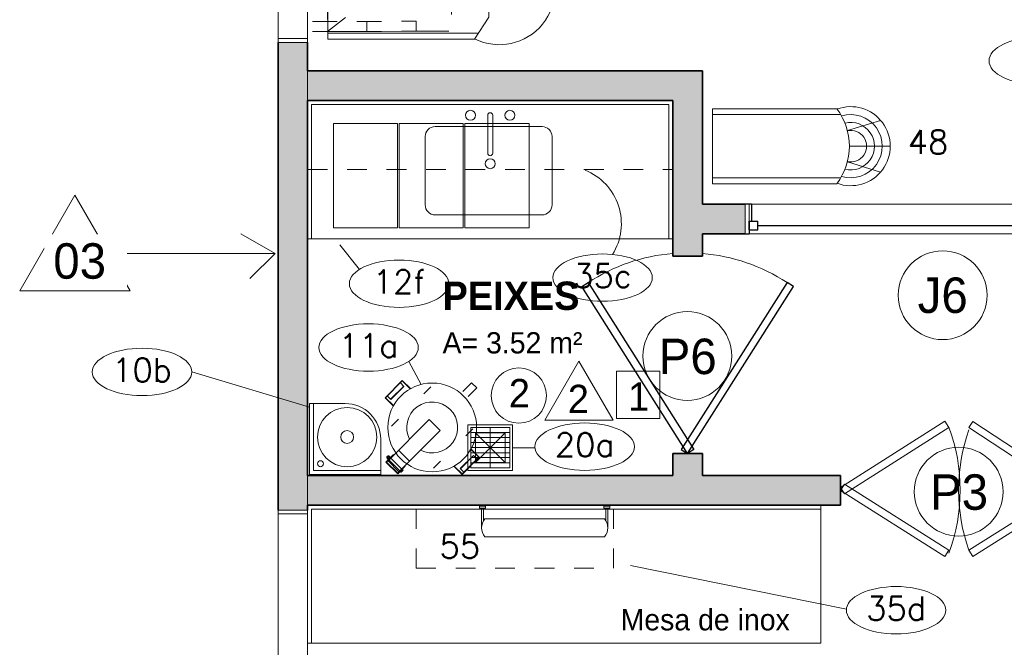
# Model space of a CAD drawing. Header units: metres. Extents: x -33 to 126, y -29 to 31.
# Tile 64 of 75: x -29.82 to -24.83, y -6.86 to -3.68. Entities that reach past the tile are written whole.
import ezdxf

# ---------------------------------------------------------------- set-up
doc = ezdxf.new("R2010")
doc.units = ezdxf.units.M
doc.linetypes.add('IMPORT-HIDDEN2 _9_', pattern=[0.1875, 0.125, -0.0625])
doc.linetypes.add('Projeção', pattern=[0.003969, 0.002381, -0.001587])
for name, color, linetype, lineweight in [('A-AREA-IDEN', 2, 'Continuous', 9), ('A-DETL-THIN', 151, 'Continuous', 18), ('A-DOOR', 31, 'Continuous', 18), ('A-DOOR-IDEN', 31, 'Continuous', 9), ('A-FLOR-OVHD', 1, 'Projeção', 18), ('A-GENM', 13, 'Continuous', 18), ('A-GLAZ', 151, 'Continuous', 18), ('A-GLAZ-IDEN', 152, 'Continuous', 9), ('A-WALL', 113, 'Continuous', 18), ('A-WALL-PATT', 111, 'Continuous', 35), ('C-FRIO', 7, 'Continuous', 18), ('C-LINHA AUXILIAR', 7, 'Continuous', 18), ('C-NEUTRO', 7, 'Continuous', 18), ('C-NUMERO', 7, 'Continuous', 18), ('C-PONTOS-HIDR', 7, 'Continuous', 18), ('C-TAMPO', 7, 'Continuous', 18), ('G-ANNO-TEXT', 7, 'Continuous', 18), ('I-FURN', 30, 'Continuous', 18), ('LAYOUT_dwg _2_', 8, 'Continuous', 18), ('P-SANR-FIXT', 6, 'Continuous', 18)]:
    doc.layers.add(name, color=color, linetype=linetype, lineweight=lineweight)
doc.styles.add('Century Gothic', font='GOTHIC.TTF', dxfattribs={"height": 0.143711})
doc.styles.add('Century Gothic_1', font='GOTHIC.TTF', dxfattribs={"height": 0.179639})
doc.styles.add('Century Gothic_2', font='GOTHIC.TTF', dxfattribs={"height": 0.107783})
doc.styles.add('Century Gothic_B', font='GOTHICB.TTF', dxfattribs={"height": 0.143612})
doc.styles.add('romans_2', font='romans__.ttf', dxfattribs={"height": 0.12})

# ---------------------------------------------------------------- blocks, each defined once
blk = doc.blocks.new('Generic Models 6 - Generic Models 28-252220-2-PLANTA COM LAYOUT')
at = {"layer": 'A-GENM'}
for p, q in [((-27.7162, -4.2214), (-27.5897, -4.2214)), ((-27.5897, -4.2214), (-27.1747, -4.2214)), ((-27.767, -4.6182), (-27.767, -4.2722)), ((-27.1239, -4.2722), (-27.1239, -4.6182)), ((-27.1747, -4.669), (-27.7162, -4.669)), ((-28.3423, -4.7896), (-26.5323, -4.7896))]:
    blk.add_line(p, q, dxfattribs=at)
for centre, start, end in [((-27.7162, -4.2722), 90, 180), ((-27.1747, -4.2722), 0, 90), ((-27.7162, -4.6182), 180, 270), ((-27.1747, -4.6182), 270, 0)]:
    blk.add_arc(centre, 0.0508, start, end, dxfattribs=at)
blk = doc.blocks.new('Casement w Mullions-Number_0002 - _JANELA-2635482-2-PLANTA COM LAYOUT')
at = {"layer": 'A-GLAZ'}
for p, q in [((-1.03095, 0.075), (-1.05, 0.075)), ((-1.05, 0.075), (-1.05, -0.075)), ((-1.03095, -0.075), (-1.03095, 0.075)), ((1.03095, 0.075), (-1.03095, 0.075)), ((-1.03095, 0.075), (-1.03095, -0.075)), ((1.03095, 0.075), (1.03095, -0.075)), ((1.05, 0.075), (1.03095, 0.075)), ((1.03095, -0.075), (1.03095, 0.075)), ((1.05, -0.075), (1.05, 0.075)), ((-1.05, -0.075), (-1.03095, -0.075)), ((-1.03095, -0.075), (1.03095, -0.075)), ((1.03095, -0.075), (1.05, -0.075))]:
    blk.add_line(p, q, dxfattribs=at)
blk = doc.blocks.new('Modelos genéricos 35 - Modelos genéricos 36-2373698-2-PLANTA COM LAYOUT')
at = {"layer": 'A-GENM'}
for p, q in [((-28.3423, -4.7896), (-28.3423, -4.1096)), ((-28.3423, -4.1096), (-26.5323, -4.1096)), ((-26.5323, -4.1096), (-26.5323, -4.7896)), ((-28.3623, -4.7896), (-28.3423, -4.7896)), ((-26.5323, -4.7896), (-26.5123, -4.7896))]:
    blk.add_line(p, q, dxfattribs=at)
blk = doc.blocks.new('Mesa-Retangular - Mesa aço inox 260x70cm 88AL-2376277-2-PLANTA COM LAYOUT')
at = {"layer": 'I-FURN'}
for p, q in [((1.28, 0.35), (-1.3, 0.35)), ((-1.3, 0.35), (-1.3, -0.33))]:
    blk.add_line(p, q, dxfattribs=at)
blk = doc.blocks.new('Modelos genéricos 38 - Modelos genéricos 40-2376390-2-PLANTA COM LAYOUT')
at = {"layer": 'A-GENM'}
for p, q in [((-24.2423, -6.1596), (-21.6623, -6.1596)), ((-24.2423, -6.8396), (-24.2423, -6.1596)), ((-21.6623, -6.1596), (-21.6623, -6.1396)), ((-24.2623, -6.8396), (-24.2423, -6.8396))]:
    blk.add_line(p, q, dxfattribs=at)
blk = doc.blocks.new('Casement w Mullions-Number_0002 - _JANELA 2-2379083-2-PLANTA COM LAYOUT')
at = {"layer": 'A-GLAZ', "lineweight": 25}
for p, q in [((-0.96825, 0.075), (-1, 0.075)), ((-0.96825, 0.075), (-0.96825, -0.01055)), ((0.96825, 0.075), (1, 0.075)), ((0.96825, -0.01055), (0.96825, 0.075)), ((-0.98095, -0.01055), (-0.9365, -0.01055)), ((-0.98095, -0.055), (-0.98095, -0.01055)), ((-0.98095, -0.01055), (-0.96825, -0.01055)), ((-0.98095, -0.01055), (-0.98095, -0.075)), ((-0.9365, -0.055), (-0.9365, -0.01055)), ((-0.9365, -0.03277), (0.9365, -0.03277)), ((0.9365, -0.055), (0.9365, -0.01055)), ((0.98095, -0.01055), (0.9365, -0.01055)), ((0.96825, -0.01055), (0.98095, -0.01055)), ((0.98095, -0.055), (0.98095, -0.01055)), ((0.98095, -0.01055), (0.98095, -0.075)), ((-1, -0.075), (-0.98095, -0.075)), ((-0.98095, -0.055), (-0.9365, -0.055)), ((0.98095, -0.055), (0.9365, -0.055)), ((1, -0.075), (0.98095, -0.075))]:
    blk.add_line(p, q, dxfattribs=at)
at = {"layer": 'A-GLAZ'}
for p, q in [((-1, 0.075), (-0.98095, 0.075)), ((-1, -0.075), (-1, 0.075)), ((-0.98095, 0.075), (-0.98095, -0.075)), ((-0.98095, 0.075), (0.98095, 0.075)), ((-0.98095, -0.075), (-0.98095, 0.075)), ((0.98095, 0.075), (1, 0.075)), ((0.98095, -0.075), (0.98095, 0.075)), ((0.98095, 0.075), (0.98095, -0.075)), ((1, 0.075), (1, -0.075)), ((-0.98095, -0.075), (-1, -0.075)), ((0.98095, -0.075), (-0.98095, -0.075)), ((1, -0.075), (0.98095, -0.075))]:
    blk.add_line(p, q, dxfattribs=at)
blk = doc.blocks.new('M_Sink Kitchen-Single - 760 x 535mm-2443443-2-PLANTA COM LAYOUT')
at = {"layer": 'P-SANR-FIXT', "color": 7}
for p, q in [((0.003, 0.2452), (0.003, 0.0531)), ((0.0284, 0.2452), (0.0284, 0.0531)), ((0.003, 0.188), (-0.2632, 0.188)), ((0.2783, 0.188), (0.0284, 0.188)), ((-0.314, 0.1372), (-0.314, -0.2088)), ((0.3291, -0.2088), (0.3291, 0.1372)), ((-0.2632, -0.2596), (0.2783, -0.2596))]:
    blk.add_line(p, q, dxfattribs=at)
for centre, radius, start, end in [((-0.0843, 0.2452), 0.0254, 360, 180), ((0.0157, 0.2452), 0.0127, 360, 180), ((0.1157, 0.2452), 0.0254, 360, 180), ((-0.0843, 0.2452), 0.0254, 180, 360), ((0.1157, 0.2452), 0.0254, 180, 0), ((-0.2632, 0.1372), 0.0508, 90, 180), ((0.2783, 0.1372), 0.0508, 360, 90), ((0.0157, 0.0531), 0.0127, 180, 0), ((0.0157, 0), 0.0254, 360, 180), ((0.0157, 0), 0.0254, 180, 0), ((-0.2632, -0.2088), 0.0508, 180, 270), ((0.2783, -0.2088), 0.0508, 270, 0)]:
    blk.add_arc(centre, radius, start, end, dxfattribs=at)
blk = doc.blocks.new('M_Bifold-2 Panel - 0915 x 2134mm-2540480-2-PLANTA COM LAYOUT')
at = {"layer": 'A-DOOR', "color": 7}
for p, q in [((-0.6, 0), (-0.0712, 0.3357)), ((-0.0508, 0.3036), (-0.5796, -0.0322)), ((-0.0712, 0.3357), (-0.0508, 0.3036)), ((-0.5796, 0.031), (-0.6, 0)), ((-0.0508, -0.3178), (-0.5796, 0.031)), ((0.0509, -0.3179), (0.5796, 0.0179)), ((0.5796, 0.0179), (0.6001, -0.0143)), ((-0.6, 0), (-0.0713, -0.3488)), ((-0.5796, -0.0322), (-0.6, 0)), ((0.6001, -0.0143), (0.0713, -0.3501)), ((-0.0713, -0.3488), (-0.0508, -0.3178)), ((0.0713, -0.3501), (0.0509, -0.3179))]:
    blk.add_line(p, q, dxfattribs=at)
at = {"layer": 'A-DOOR'}
for p, q in [((0.0712, 0.3357), (0.0508, 0.3036)), ((0.0508, 0.3036), (0.5796, -0.0322)), ((0.6, 0), (0.0712, 0.3357)), ((0.5796, -0.0322), (0.6, 0))]:
    blk.add_line(p, q, dxfattribs=at)
at = {"layer": 'A-DOOR', "color": 7}
for centre, radius, start, end in [((-0.9165, -0.0014), 0.9179, 340.5921, 19.4079), ((0.9165, -0.0014), 0.9227, 159.7596, 200.2404)]:
    blk.add_arc(centre, radius, start, end, dxfattribs=at)
blk = doc.blocks.new('M_Bifold-2 Panel - Cópia - 0915 x 2134mm-2556631-2-PLANTA COM LAYOUT')
at = {"layer": 'A-DOOR', "lineweight": 25}
for p, q in [((-0.3448, 0.5365), (-0.3652, 0.5043)), ((-0.3652, 0.5043), (0.4796, -0.0321)), ((0.5, 0), (-0.3448, 0.5365)), ((-0.3652, -0.5043), (0.4796, 0.0322)), ((0.5, 0), (-0.3448, -0.5364)), ((0.4796, 0.0322), (0.5, 0)), ((0.4796, -0.0321), (0.5, 0)), ((-0.3448, -0.5364), (-0.3652, -0.5043))]:
    blk.add_line(p, q, dxfattribs=at)
at = {"layer": 'A-DOOR', "color": 7}
for start, end in [(146.7345, 175.3179), (184.687, 213.2655)]:
    blk.add_arc((0.4035, 0), 0.9194, start, end, dxfattribs=at)
blk = doc.blocks.new('LAYOUT_dwg_A$C0AD3499A-2545312-2-PLANTA COM LAYOUT')
at = {"layer": 'C-NEUTRO'}
for p, q in [((0, 0.3603), (0.6495, 0.3603)), ((0.6829, 0.2798), (0.8513, 0.3312)), ((0.6931, 0.2003), (0.9, 0.2003)), ((0.6829, 0.1207), (0.8513, 0.0693)), ((0.6495, 0.0403), (0, 0.0403))]:
    blk.add_line(p, q, dxfattribs=at)
at = {"layer": 'C-NEUTRO', "flags": 128}
blk.add_lwpolyline([(0.6295, 0.0103), (0, 0.0103), (0, 0.3903), (0.6362, 0.3903)], dxfattribs=at)
at = {"layer": 'C-NEUTRO'}
for centre, radius, start, end in [((0.6997, 0.2003), 0.2003, 249.8276, 110.1724), ((0.3777, 0.2003), 0.3155, 322.9681, 37.0319), ((0.6997, 0.2003), 0.1603, 253.1868, 106.8132), ((0.6997, 0.2003), 0.1203, 256.0811, 103.9189), ((0.6997, 0.2003), 0.0803, 258.1588, 101.8412)]:
    blk.add_arc(centre, radius, start, end, dxfattribs=at)
blk = doc.blocks.new('LAYOUT_dwg_A$C614D37D9-2545313-2-PLANTA COM LAYOUT')
at = {"layer": 'C-TAMPO', "flags": 128}
for points in [[(-0.19, -0.37), (-0.01, -0.37), (-0.01, -0.01), (-0.37, -0.01), (-0.37, -0.19)], [(-0.03, -0.37), (-0.03, -0.03), (-0.37, -0.03)]]:
    blk.add_lwpolyline(points, dxfattribs=at)
at = {"layer": 'C-TAMPO'}
for centre, radius in [((-0.2, -0.2), 0.15), ((-0.065, -0.065), 0.015), ((-0.2, -0.2), 0.0325)]:
    blk.add_circle(centre, radius, dxfattribs=at)
blk.add_arc((-0.19, -0.19), 0.18, 180, 270, dxfattribs=at)
blk = doc.blocks.new('LAYOUT_dwg_A$C46D35CF6-2545314-2-PLANTA COM LAYOUT')
at = {"xscale": 100, "yscale": 100, "zscale": 100, "rotation": 270}
blk.add_blockref('LAYOUT_dwg_A$C614D37D9-2545313-2-PLANTA COM LAYOUT', (37, -1), dxfattribs=at)
blk = doc.blocks.new('LAYOUT_dwg_carro detritos c_pedal-2545332-2-PLANTA COM LAYOUT')
at = {"layer": 'C-NEUTRO'}
for p, q in [((214.818, 105.9188), (214.8159, 105.9209)), ((214.8184, 105.9191), (214.8166, 105.9209)), ((214.4578, 105.8338), (214.5243, 105.9002)), ((214.6603, 105.8963), (214.625, 105.861)), ((214.8131, 105.9138), (214.8109, 105.916)), ((214.8131, 105.9125), (214.8163, 105.9093)), ((214.8177, 105.9079), (214.8209, 105.9047)), ((214.8194, 105.9187), (214.8226, 105.9155)), ((214.8775, 105.8454), (214.8224, 105.9005)), ((214.824, 105.9141), (214.8271, 105.911)), ((214.8865, 105.8543), (214.8313, 105.9095)), ((214.8377, 105.8055), (214.7825, 105.8607)), ((214.881, 105.8446), (214.8849, 105.8407)), ((214.8935, 105.8479), (214.884, 105.8384)), ((214.8873, 105.8508), (214.8911, 105.847)), ((214.4612, 105.6972), (214.4965, 105.7325)), ((214.8733, 105.6833), (214.838, 105.648)), ((214.8108, 105.4808), (214.8773, 105.5472)), ((214.6742, 105.4842), (214.7095, 105.5195))]:
    blk.add_line(p, q, dxfattribs=at)
at = {"layer": 'C-NEUTRO', "flags": 128}
for points in [[(214.4703, 105.8002), (214.4292, 105.8413), (214.5162, 105.9283), (214.5573, 105.8872)], [(214.4711, 105.8015), (214.4314, 105.8413), (214.5162, 105.9261), (214.556, 105.8864)], [(214.8046, 105.887), (214.8426, 105.9249), (214.9019, 105.8655), (214.864, 105.8276)], [(214.8063, 105.8859), (214.8426, 105.9221), (214.8991, 105.8655), (214.8629, 105.8293)], [(214.8249, 105.9165), (214.8249, 105.9176), (214.8214, 105.9211), (214.8203, 105.9211), (214.8108, 105.9116), (214.8108, 105.9104), (214.8143, 105.907), (214.8154, 105.907), (214.8249, 105.9165), (214.826, 105.9165), (214.8295, 105.913), (214.8295, 105.9119)], [(214.8127, 105.9135), (214.8109, 105.9152), (214.8166, 105.9209), (214.8159, 105.9209), (214.8109, 105.916), (214.8109, 105.9152)], [(214.4408, 105.8507), (214.4588, 105.8327), (214.5253, 105.8992), (214.5073, 105.9172)], [(214.8154, 105.907), (214.8154, 105.9058), (214.8189, 105.9024), (214.82, 105.9024)], [(214.8788, 105.8424), (214.8828, 105.8384), (214.884, 105.8384), (214.8935, 105.8479), (214.8935, 105.849), (214.8894, 105.853)], [(214.7772, 105.4933), (214.8183, 105.4522), (214.9053, 105.5392), (214.8642, 105.5803)], [(214.7785, 105.4941), (214.8183, 105.4543), (214.9032, 105.5392), (214.8634, 105.579)], [(214.4853, 105.5337), (214.4411, 105.4896), (214.4666, 105.4641), (214.5108, 105.5083)], [(214.8278, 105.4638), (214.8097, 105.4818), (214.8762, 105.5483), (214.8942, 105.5303)]]:
    blk.add_lwpolyline(points, dxfattribs=at)
blk.add_lwpolyline([(214.6269, 105.7051), (214.6821, 105.6499), (214.8912, 105.859), (214.836, 105.9142)], close=True, dxfattribs=at)
at = {"layer": 'C-NEUTRO'}
blk.add_circle((214.6673, 105.6902), 0.225, dxfattribs=at)
for centre, radius, start, end in [((214.8209, 105.9193), 0.00169, 69.0539, 200.9461), ((214.8125, 105.9109), 0.00169, 69.0539, 200.9461), ((214.8228, 105.909), 0.0103, 109.5183, 160.4817), ((214.8147, 105.9087), 0.00169, 249.0539, 20.9461), ((214.8171, 105.9063), 0.00169, 69.0539, 200.9461), ((214.8129, 105.919), 0.0103, 289.5183, 340.4817), ((214.8274, 105.9044), 0.0103, 109.5183, 160.4817), ((214.8193, 105.9041), 0.00169, 249.0539, 20.9461), ((214.8175, 105.9144), 0.0103, 289.5183, 340.4817), ((214.8232, 105.9171), 0.00169, 249.0539, 20.9461), ((214.8255, 105.9147), 0.00169, 69.0539, 200.9461), ((214.8278, 105.9125), 0.00169, 249.0539, 20.9461), ((214.8833, 105.8401), 0.00169, 249.0539, 20.9461), ((214.8815, 105.8504), 0.0103, 289.5183, 340.4817), ((214.8917, 105.8485), 0.00169, 249.0539, 20.9461), ((214.6673, 105.6902), 0.129, 62.5973, 27.4027)]:
    blk.add_arc(centre, radius, start, end, dxfattribs=at)
blk = doc.blocks.new('LAYOUT_dwg_A$C531E76A2-2545333-2-PLANTA COM LAYOUT')
at = {"extrusion": (0, 0, -1), "zscale": -1, "rotation": 89.99969290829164}
blk.add_blockref('LAYOUT_dwg_carro detritos c_pedal-2545332-2-PLANTA COM LAYOUT', (105.4511, -214.4298), dxfattribs=at)
blk = doc.blocks.new('LAYOUT_dwg_A$C774E4A0A-2545334-2-PLANTA COM LAYOUT')
at = {"layer": 'C-FRIO', "linetype": 'IMPORT-HIDDEN2 _9_'}
for p, q in [((0, 0), (0.0483, 0.0131)), ((0.1581, -0.5796), (0.0002, -0.0009)), ((0.6554, -0.578), (0.0267, -0.0973)), ((0.4959, -0.1767), (0.5441, -0.1637)), ((0.1279, -0.277), (0.0796, -0.2902))]:
    blk.add_line(p, q, dxfattribs=at)
at = {"layer": 'C-FRIO', "linetype": 'IMPORT-HIDDEN2 _9_', "flags": 128}
for points in [[(0.4658, 0.1259), (0.6094, -0.405), (0.5611, -0.4181), (0.4176, 0.1129), (0.4658, 0.1259)], [(0.4896, 0.0297), (0.6554, -0.578), (0.1925, -0.705), (0.0267, -0.0973), (0.4917, 0.0303)], [(0.1458, -0.5313), (0.194, -0.5181), (0.0485, 0.0123)]]:
    blk.add_lwpolyline(points, dxfattribs=at)
blk = doc.blocks.new('LAYOUT_dwg_RALOSIF-2545284-2-PLANTA COM LAYOUT')
at = {"layer": 'C-PONTOS-HIDR'}
blk.add_line((0.1071, -0.1078), (-0.1079, 0.1072), dxfattribs=at)
at = {"layer": 'C-PONTOS-HIDR', "flags": 128}
blk.add_lwpolyline([(-0.1079, -0.1078), (0.1071, -0.1078), (0.1071, 0.1072), (-0.1079, 0.1072), (-0.1079, -0.1078), (0.1071, 0.1072)], dxfattribs=at)
blk = doc.blocks.new('LAYOUT_dwg_A$C28444022-2545285-2-PLANTA COM LAYOUT')
at = {"layer": 'C-LINHA AUXILIAR'}
for p, q in [((0.7305, 0.099), (0.7305, -0.1)), ((0.7565, 0.099), (0.7565, -0.1)), ((0.7815, 0.099), (0.7815, -0.1)), ((0.8075, 0.099), (0.8075, -0.1)), ((0.8325, 0.099), (0.8325, -0.1)), ((0.8585, 0.099), (0.8585, -0.1)), ((0.8835, 0.099), (0.8835, -0.1)), ((0.7055, 0), (0.9085, 0))]:
    blk.add_line(p, q, dxfattribs=at)
at = {"layer": 'C-LINHA AUXILIAR', "flags": 128}
blk.add_lwpolyline([(0.7055, -0.1), (0.7055, 0.099), (0.9085, 0.099), (0.9085, -0.1)], close=True, dxfattribs=at)
at = {"layer": 'C-PONTOS-HIDR', "flags": 128}
blk.add_lwpolyline([(0.9233, 0.1135), (0.6907, 0.1135), (0.6907, -0.1135), (0.9233, -0.1135)], close=True, dxfattribs=at)
at = {"xscale": 0.6975446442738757, "yscale": 0.6975446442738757, "zscale": 0.6975446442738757, "rotation": 180}
blk.add_blockref('LAYOUT_dwg_RALOSIF-2545284-2-PLANTA COM LAYOUT', (0.8067, -0.0002), dxfattribs=at)
blk = doc.blocks.new('LAYOUT_dwg_Elipse-1-2545353-2-PLANTA COM LAYOUT')
at = {"layer": 'C-NUMERO'}
blk.add_ellipse((-0.1387, -0.0003), major_axis=(0.21, 0), ratio=0.47619, dxfattribs=at)
blk = doc.blocks.new('LAYOUT_dwg_A$C48A26CE0-2545329-2-PLANTA COM LAYOUT')
at = {"layer": 'C-NEUTRO'}
for p, q in [((0.01, -0.01), (0.11, -0.01)), ((0.01, -0.02), (0.0746, -0.02)), ((0.065, -0.6328), (0.065, -0.0272)), ((0.155, -0.0272), (0.155, -0.6328)), ((0.01, -0.64), (0.0746, -0.64)), ((0.01, -0.65), (0.11, -0.65))]:
    blk.add_line(p, q, dxfattribs=at)
at = {"layer": 'C-NEUTRO', "flags": 128}
for points in [[(0, -0.03), (0.01, -0.03), (0.01, 0), (0, 0)], [(0, -0.66), (0.01, -0.66), (0.01, -0.63), (0, -0.63)]]:
    blk.add_lwpolyline(points, close=True, dxfattribs=at)
at = {"layer": 'C-NEUTRO'}
for centre, start, end in [((0.11, -0.0776), 48.2558, 131.7442), ((0.11, -0.5824), 228.2558, 311.7442)]:
    blk.add_arc(centre, 0.0676, start, end, dxfattribs=at)
blk = doc.blocks.new('LAYOUT_dwg_A$C04923DCD-2545356-2-PLANTA COM LAYOUT')
at = {"layer": 'C-NEUTRO'}
for p, q in [((0, 0.4738), (0.759, 0.4738)), ((0.759, 0.03), (0, 0.03))]:
    blk.add_line(p, q, dxfattribs=at)
at = {"layer": 'C-NEUTRO', "flags": 128}
blk.add_lwpolyline([(0.7425, 0.5038), (0.8154, 0.3923), (0.8154, 0.1115), (0.7425, 0), (0, 0), (0, 0.5038), (0.7488, 0.5038)], dxfattribs=at)
at = {"layer": 'C-NEUTRO'}
blk.add_arc((0.8699, 0.2519), 0.2801, 243.1793, 116.8207, dxfattribs=at)
blk = doc.blocks.new('LAYOUT_dwg _2_-2545261-2-PLANTA COM LAYOUT')
at = {"layer": 'C-NEUTRO', "flags": 128}
for points in [[(1588.516, 861.6229), (1588.191, 861.6229), (1588.191, 861.0929), (1588.516, 861.0929), (1588.516, 861.6229)], [(1588.8491, 861.6229), (1588.5241, 861.6229), (1588.5241, 861.0929), (1588.8491, 861.0929), (1588.8491, 861.6229)], [(1589.1822, 861.6229), (1588.8572, 861.6229), (1588.8572, 861.0929), (1589.1822, 861.0929), (1589.1822, 861.6229)]]:
    blk.add_lwpolyline(points, dxfattribs=at)
at = {"layer": 'C-NUMERO'}
for p, q in [((1588.323, 860.8829), (1588.2241, 861.007)), ((1588.5733, 860.4169), (1588.6363, 860.3004)), ((1587.4732, 860.3634), (1588.0704, 860.1844)), ((1589.0989, 859.9796), (1589.2123, 859.9796)), ((1590.7904, 859.1611), (1589.696, 859.3833))]:
    blk.add_line(p, q, dxfattribs=at)
blk.add_arc((1589.3569, 861.1143), 0.2931, 327.9554, 68.0664, dxfattribs=at)
for name, p, rotation in [('LAYOUT_dwg_A$C774E4A0A-2545334-2-PLANTA COM LAYOUT', (1588.0595, 862.0881), 74.87476887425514), ('LAYOUT_dwg_A$C531E76A2-2545333-2-PLANTA COM LAYOUT', (1588.9287, 860.3208), 180.1426293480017), ('LAYOUT_dwg_A$C28444022-2545285-2-PLANTA COM LAYOUT', (1588.9854, 859.1726), 89.99999999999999), ('LAYOUT_dwg_A$C48A26CE0-2545329-2-PLANTA COM LAYOUT', (1589.5915, 859.6833), 270)]:
    blk.add_blockref(name, p, dxfattribs=dict(rotation=rotation))
for name, p in [('LAYOUT_dwg_A$C04923DCD-2545356-2-PLANTA COM LAYOUT', (1588.1628, 862.0496)), ('LAYOUT_dwg_A$C0AD3499A-2545312-2-PLANTA COM LAYOUT', (1590.1122, 861.307))]:
    blk.add_blockref(name, p)
at = {"xscale": 1.199999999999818, "yscale": 1.199999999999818, "zscale": 1.199999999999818}
for p in [(1591.9315, 861.9402), (1588.6902, 860.8108), (1589.7211, 860.8416), (1588.5354, 860.4875), (1587.3876, 860.3638), (1589.6304, 859.985), (1591.2086, 859.1564)]:
    blk.add_blockref('LAYOUT_dwg_Elipse-1-2545353-2-PLANTA COM LAYOUT', p, dxfattribs=at)
at = {"extrusion": (0, 0, -1), "xscale": 0.01000000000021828, "yscale": 0.01000000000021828, "zscale": -0.01000000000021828}
blk.add_blockref('LAYOUT_dwg_A$C46D35CF6-2545314-2-PLANTA COM LAYOUT', (-1588.4304, 859.8433), dxfattribs=at)
at = {"layer": 'C-NUMERO', "char_height": 0.12, "line_spacing_factor": 0.964689, "style": 'romans_2'}
for s, insert, width, attachment_point in [('48', (1591.2036, 861.5885), 0.272727, 2), ('12f', (1588.524, 860.88), 0.35598, 2), ('35c', (1589.5549, 860.9108), 0.396171, 2), ('11a', (1588.3692, 860.5568), 0.403348, 2), ('10b', (1587.2214, 860.433), 0.403348, 2), ('20a', (1589.4643, 860.0542), 0.403348, 2), ('55', (1588.7289, 859.5403), 0.272727, 1), ('35d', (1591.0424, 859.2256), 0.403348, 2)]:
    blk.add_mtext(s, dxfattribs=dict(at, insert=insert, width=width, attachment_point=attachment_point))
blk = doc.blocks.new('M_Identificador da porta - M_Identificador da porta-1233-2-PLANTA COM LAYOUT')
at = {"layer": 'A-DOOR-IDEN'}
blk.add_circle((-0.000017, -0.000091), 0.003, dxfattribs=at)
blk = doc.blocks.new('M_Identificador da janela - M_Identificador da janela-3796-2-PLANTA COM LAYOUT')
at = {"layer": 'A-GLAZ-IDEN'}
blk.add_circle((0, 0), 0.003, dxfattribs=at)

msp = doc.modelspace()

# ---------------------------------------------------------------- hatches: boundary and pattern name
at = {"layer": 'A-WALL-PATT'}
h = msp.add_hatch(color=250, dxfattribs=at)
h.paths.add_polyline_path([(-28.5123, -8.3646), (-28.3623, -8.3646), (-28.3623, -8.2646), (-28.5123, -8.2646)], flags=0)
h.paths.add_polyline_path([(-28.5123, -6.1646), (-28.3623, -6.1646), (-28.3623, -3.7946), (-28.5123, -3.7946)], flags=0)
for points in [[(-28.3623, -4.0896), (-28.2818, -4.0896), (-28.2818, -3.9396), (-28.3623, -3.9396)], [(-27.6793, -4.0896), (-26.5123, -4.0896), (-26.5123, -3.9396), (-28.2818, -3.9396), (-28.2818, -4.0896), (-27.767, -4.0896)], [(-28.3423, -6.1396), (-28.2818, -6.1396), (-28.2818, -5.9896), (-28.3623, -5.9896), (-28.3623, -6.1396)]]:
    msp.add_hatch(color=250, dxfattribs=at).paths.add_polyline_path(points, flags=0)
at = {"layer": 'A-WALL-PATT', "lineweight": 18}
h = msp.add_hatch(color=7, dxfattribs=at)
h.paths.add_polyline_path([(-26.5123, -5.9896), (-26.3623, -5.9896), (-26.3623, -5.8771), (-26.5123, -5.8771), (-26.5123, -5.9575)], flags=0)
h.paths.add_polyline_path([(-26.5123, -4.8771), (-26.3623, -4.8771), (-26.3623, -3.9396), (-26.5123, -3.9396), (-26.5123, -4.7896)], flags=0)
h = msp.add_hatch(color=7, dxfattribs=at)
h.paths.add_polyline_path([(-23.3098, -4.7646), (-23.3023, -4.7646), (-23.3023, -4.6146), (-24.1448, -4.6146), (-24.1448, -4.7646), (-23.3773, -4.7646)], flags=0)
h.paths.add_polyline_path([(-26.3623, -4.7646), (-26.1448, -4.7646), (-26.1448, -4.6146), (-26.3623, -4.6146), (-26.3623, -4.669)], flags=0)
at = {"layer": 'A-WALL-PATT'}
h = msp.add_hatch(color=250, dxfattribs=at)
h.paths.add_polyline_path([(-20.7173, -6.1396), (-20.6448, -6.1396), (-20.6448, -5.9896), (-21.8123, -5.9896), (-21.8123, -6.1396), (-20.8673, -6.1396)], flags=0)
h.paths.add_polyline_path([(-19.2273, -6.1396), (-19.2273, -5.9896), (-19.4448, -5.9896), (-19.4448, -6.1396)], flags=0)
h.paths.add_polyline_path([(-24.2423, -6.1396), (-24.1623, -6.1396), (-24.1623, -5.9896), (-24.4623, -5.9896), (-24.4623, -6.1396), (-24.2623, -6.1396)], flags=0)
h.paths.add_polyline_path([(-28.2818, -6.1396), (-25.6623, -6.1396), (-25.6623, -5.9896), (-28.2818, -5.9896)], flags=0)
h.paths.add_polyline_path([(-23.149, -6.1396), (-22.5123, -6.1396), (-22.5123, -5.9896), (-23.4623, -5.9896), (-23.4623, -6.1396), (-23.1507, -6.1396)], flags=0)

# ---------------------------------------------------------------- linework, layer by layer
at = {"layer": 'A-DETL-THIN'}
for p, q in [((-29.5415, -4.5686), (-29.8215, -5.0536)), ((-29.5415, -4.5686), (-29.2615, -5.0536)), ((-28.5273, -4.8646), (-28.7005, -4.7646)), ((-29.3706, -4.8646), (-28.5273, -4.8646)), ((-28.5273, -4.8646), (-28.6546, -4.9919)), ((-29.2615, -5.0536), (-29.8215, -5.0536)), ((-26.9876, -5.4092), (-27.1608, -5.7092)), ((-26.9876, -5.4092), (-26.8144, -5.7092)), ((-26.7974, -5.4601), (-26.5774, -5.4601)), ((-26.7974, -5.7001), (-26.7974, -5.4601)), ((-26.5774, -5.4601), (-26.5774, -5.7001)), ((-26.8144, -5.7092), (-27.1608, -5.7092)), ((-26.5774, -5.7001), (-26.7974, -5.7001))]:
    msp.add_line(p, q, dxfattribs=at)
msp.add_circle((-27.2923, -5.5843), 0.14, dxfattribs=at)
at = {"layer": 'A-FLOR-OVHD'}
for p, q in [((-28.3623, -4.4396), (-26.5123, -4.4396)), ((-27.8123, -6.1596), (-27.8123, -6.4596)), ((-26.8123, -6.4596), (-26.8123, -6.1396)), ((-27.8123, -6.4596), (-26.8123, -6.4596))]:
    msp.add_line(p, q, dxfattribs=at)
at = {"layer": 'A-WALL', "lineweight": 35}
for p, q in [((-28.5123, -3.7946), (-28.5123, -6.1646)), ((-28.3623, -3.7946), (-28.3623, -3.9396)), ((-26.3623, -3.9396), (-28.3623, -3.9396)), ((-26.3623, -4.6146), (-26.3623, -3.9396)), ((-28.3623, -4.0896), (-28.3623, -5.9896)), ((-26.5123, -4.0896), (-28.3623, -4.0896)), ((-26.5123, -4.0896), (-26.5123, -4.8771)), ((-26.1448, -4.6146), (-26.3623, -4.6146)), ((-26.3623, -4.8771), (-26.3623, -4.7646)), ((-26.3623, -4.7646), (-26.1448, -4.7646)), ((-26.5123, -4.8771), (-26.3623, -4.8771)), ((-26.5123, -5.8771), (-26.5123, -5.9896)), ((-26.3623, -5.8771), (-26.5123, -5.8771)), ((-26.3623, -5.9896), (-26.3623, -5.8771)), ((-26.5123, -5.9896), (-28.3623, -5.9896)), ((-25.6623, -5.9896), (-26.3623, -5.9896)), ((-25.6623, -6.1396), (-25.6623, -5.9896)), ((-28.3623, -6.1396), (-28.3623, -6.1646)), ((-25.6623, -6.1396), (-28.3623, -6.1396))]:
    msp.add_line(p, q, dxfattribs=at)
at = {"layer": 'A-WALL'}
for p, q in [((-28.3623, -4.0896), (-28.3623, -3.9396)), ((-28.3623, -6.1396), (-28.3623, -5.9896))]:
    msp.add_line(p, q, dxfattribs=at)

# ---------------------------------------------------------------- block references
at = {"layer": 'A-DOOR', "color": 7}
for name, p, rotation in [('M_Bifold-2 Panel - Cópia - 0915 x 2134mm-2556631-2-PLANTA COM LAYOUT', (-26.4373, -5.3771), 270.0000000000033), ('M_Bifold-2 Panel - 0915 x 2134mm-2540480-2-PLANTA COM LAYOUT', (-25.0623, -6.0646), 180)]:
    msp.add_blockref(name, p, dxfattribs=dict(at, rotation=rotation))
at = {"layer": 'A-DOOR-IDEN', "xscale": 74.99999999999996, "yscale": 74.99999999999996, "zscale": 74.99999999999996}
for p in [(-26.4373, -5.3771), (-25.0623, -6.0646)]:
    msp.add_blockref('M_Identificador da porta - M_Identificador da porta-1233-2-PLANTA COM LAYOUT', p, dxfattribs=at)
at = {"layer": 'A-GENM'}
for name, p in [('Modelos genéricos 35 - Modelos genéricos 36-2373698-2-PLANTA COM LAYOUT', (0, 0)), ('Generic Models 6 - Generic Models 28-252220-2-PLANTA COM LAYOUT', (0, 0)), ('Modelos genéricos 38 - Modelos genéricos 40-2376390-2-PLANTA COM LAYOUT', (-4.1, 0))]:
    msp.add_blockref(name, p, dxfattribs=at)
at = {"layer": 'A-GLAZ', "rotation": 270.0000000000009}
for p in [(-28.4373, -2.7446), (-28.4373, -7.2146)]:
    msp.add_blockref('Casement w Mullions-Number_0002 - _JANELA-2635482-2-PLANTA COM LAYOUT', p, dxfattribs=at)
at = {"layer": 'A-GLAZ'}
msp.add_blockref('Casement w Mullions-Number_0002 - _JANELA 2-2379083-2-PLANTA COM LAYOUT', (-25.1448, -4.6896), dxfattribs=at)
at = {"layer": 'A-GLAZ-IDEN', "xscale": 74.99999999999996, "yscale": 74.99999999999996, "zscale": 74.99999999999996}
msp.add_blockref('M_Identificador da janela - M_Identificador da janela-3796-2-PLANTA COM LAYOUT', (-25.1448, -5.0756), dxfattribs=at)
at = {"layer": 'I-FURN', "rotation": 180}
msp.add_blockref('Mesa-Retangular - Mesa aço inox 260x70cm 88AL-2376277-2-PLANTA COM LAYOUT', (-27.0623, -6.4896), dxfattribs=at)
at = {"layer": 'LAYOUT_dwg _2_', "color": 7}
msp.add_blockref('LAYOUT_dwg _2_-2545261-2-PLANTA COM LAYOUT', (-1616.4227, -865.8279), dxfattribs=at)
at = {"layer": 'P-SANR-FIXT', "color": 7}
msp.add_blockref('M_Sink Kitchen-Single - 760 x 535mm-2443443-2-PLANTA COM LAYOUT', (-27.453, -4.4094), dxfattribs=at)

# ---------------------------------------------------------------- texts
at = {"layer": 'A-AREA-IDEN', "attachment_point": 1}
for s, insert, char_height, width, line_spacing_factor, style in [('PEIXES', (-27.6789, -5.0066), 0.14361, 0.7344, 0.984796, 'Century Gothic_B'), ('A= 3.52 m²', (-27.6789, -5.2631), 0.10778, 0.9045, 0.984117, 'Century Gothic_2')]:
    msp.add_mtext(s, dxfattribs=dict(at, insert=insert, char_height=char_height, width=width, line_spacing_factor=line_spacing_factor, style=style))
at = {"layer": 'A-DOOR-IDEN', "char_height": 0.17964, "width": 0.33975, "attachment_point": 2, "line_spacing_factor": 0.984117, "style": 'Century Gothic_1'}
for s, insert in [('P6', (-26.4364, -5.2959)), ('P3', (-25.0614, -5.9834))]:
    msp.add_mtext(s, dxfattribs=dict(at, insert=insert))
at = {"layer": 'A-GLAZ-IDEN', "insert": (-25.1444, -4.986), "char_height": 0.17964, "width": 0.306, "attachment_point": 2, "line_spacing_factor": 0.984117, "style": 'Century Gothic_1'}
msp.add_mtext('J6', dxfattribs=at)
at = {"layer": 'G-ANNO-TEXT', "lineweight": 9, "attachment_point": 1, "line_spacing_factor": 0.984117}
for s, insert, char_height, width, style in [('2', (-27.3428, -5.5), 0.1437, 0.1314, 'Century Gothic'), ('2', (-27.044, -5.5297), 0.1437, 0.1314, 'Century Gothic'), ('1', (-26.7385, -5.5179), 0.1437, 0.1314, 'Century Gothic'), ('Mesa de inox', (-26.7766, -6.6663), 0.107783, 1.14615, 'Century Gothic_2')]:
    msp.add_mtext(s, dxfattribs=dict(at, insert=insert, char_height=char_height, width=width, style=style))

# ---------------------------------------------------------------- next in the draw order: texts
at = {"layer": 'G-ANNO-TEXT', "lineweight": 9, "insert": (-29.6511, -4.8125), "char_height": 0.17964, "width": 0.3285, "attachment_point": 1, "line_spacing_factor": 0.984117, "style": 'Century Gothic_1', "bg_fill": 3, "box_fill_scale": 1.25, "bg_fill_color": 0, "bg_fill_transparency": 0}
msp.add_mtext('03', dxfattribs=at)

doc.saveas('drawing.dxf')
